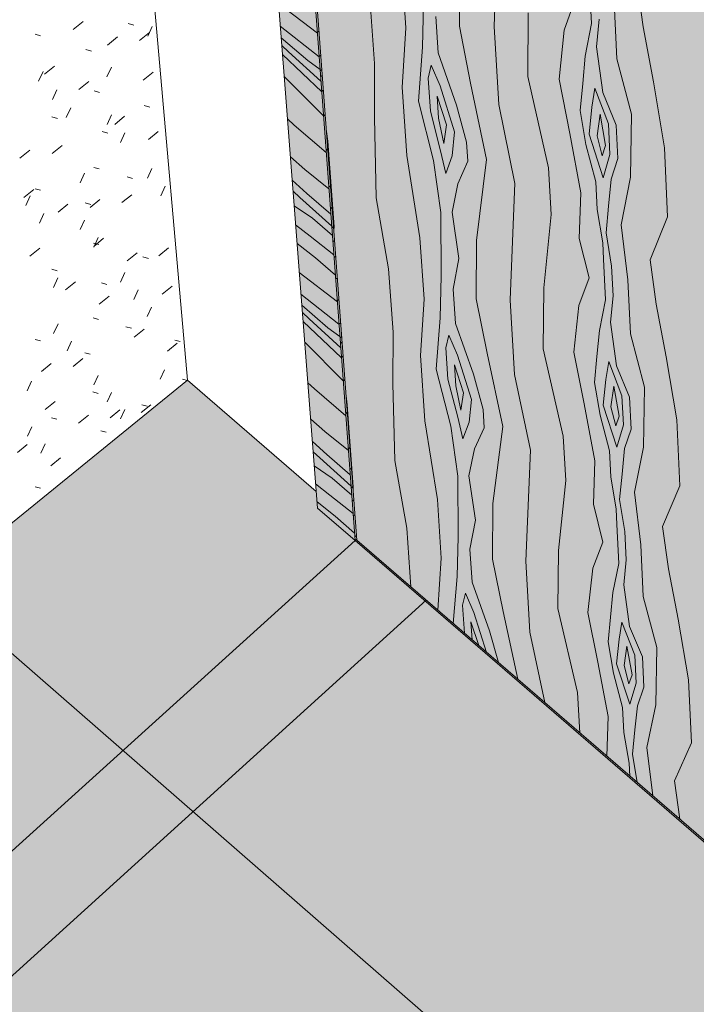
# Model space of a CAD drawing. Header units: centimetres. Extents: x 1151.07 to 1152.71, y 1902.53 to 1904.06.
# Tile 5 of 65: x 1151.37 to 1151.46, y 1903.4 to 1903.54. Entities that reach past the tile are written whole.
import ezdxf

# ---------------------------------------------------------------- set-up
doc = ezdxf.new("R2010")
doc.units = ezdxf.units.CM
for name, color, linetype, lineweight in [('_Przerywana-1', 254, 'Continuous', 9), ('Drzwi', 7, 'Continuous', 9), ('Drzwi-1', 250, 'Continuous', 9), ('Drzwi-3', 254, 'Continuous', 9), ('Stropy', 7, 'Continuous', 9), ('Wzór powierzchni', 7, 'Continuous', 9), ('Wzór powierzchni-1', 250, 'Continuous', 9), ('Wzór powierzchni-4', 10, 'Continuous', 9), ('Ściany', 7, 'Continuous', 9)]:
    doc.layers.add(name, color=color, linetype=linetype, lineweight=lineweight)
doc.layers.add('Drzwi-2', color=7, linetype='Continuous', lineweight=9, true_color=0xebd9b4)
doc.layers.add('Wzór powierzchni-3', color=7, linetype='Continuous', lineweight=9, true_color=0xf1ebe7)

# ---------------------------------------------------------------- blocks, each defined once
blk = doc.blocks.new('FP_9-Aksono Kopia 1')
at = {"layer": 'Wzór powierzchni-3'}
h = blk.add_hatch(color=256, dxfattribs=at)
h.paths.add_polyline_path([(1151.97361, 1902.76701), (1152.04515, 1902.84539), (1152.04215, 1902.84628), (1152.03921, 1902.84773), (1152.03622, 1902.84948), (1152.03116, 1902.85391), (1152.02726, 1902.8593), (1152.02475, 1902.86534), (1152.02426, 1902.86816), (1152.02377, 1902.87168), (1152.02437, 1902.87794), (1152.02652, 1902.88376), (1152.03022, 1902.88894), (1152.03112, 1902.88969), (1152.03504, 1902.8929), (1152.03565, 1902.89324), (1152.05034, 1902.90488), (1152.04706, 1902.9102), (1152.04621, 1902.91189), (1152.04547, 1902.91401), (1152.04485, 1902.91599), (1152.04382, 1902.91907), (1152.04335, 1902.92337), (1152.04325, 1902.9242), (1152.04317, 1902.92537), (1152.02053, 1902.94493), (1152.01932, 1902.94363), (1152.01312, 1902.94899), (1152.01375, 1902.95037), (1152.01291, 1902.94947), (1151.9185, 1903.0311), (1151.91872, 1903.03173), (1151.91811, 1903.0311), (1151.91208, 1903.03632), (1151.91267, 1903.03812), (1151.4963, 1903.39787), (1151.49508, 1903.39674), (1151.48968, 1903.4014), (1151.48966, 1903.40215), (1151.4894, 1903.40192), (1151.41416, 1903.46694), (1151.41415, 1903.46709), (1151.41392, 1903.46688), (1151.40865, 1903.47144), (1151.40847, 1903.47376), (1151.39036, 1903.4894), (1151.361, 1903.46555), (1151.36471, 1903.4312), (1151.30306, 1903.38079), (1151.30251, 1903.37854), (1151.40201, 1903.28996), (1151.40579, 1903.29202), (1151.41436, 1903.29511), (1151.42334, 1903.29688), (1151.43249, 1903.29729), (1151.44156, 1903.29632), (1151.45033, 1903.29401), (1151.45855, 1903.29041), (1151.466, 1903.28561), (1151.47248, 1903.27975), (1151.47782, 1903.27297), (1151.48186, 1903.26546), (1151.48449, 1903.25742), (1151.48564, 1903.24906), (1151.48569, 1903.24774), (1151.48527, 1903.2391), (1151.48339, 1903.23088), (1151.48003, 1903.22298), (1151.47902, 1903.2214), (1151.49572, 1903.20653), (1151.5297, 1903.22606), (1151.5323, 1903.22709), (1151.53564, 1903.22731), (1151.53826, 1903.22667), (1151.53968, 1903.22609), (1151.5417, 1903.22681), (1151.54434, 1903.22686), (1151.54649, 1903.22621), (1151.548, 1903.22535), (1151.54953, 1903.22393), (1151.55095, 1903.22219), (1151.58316, 1903.1745), (1151.58637, 1903.17634), (1151.58753, 1903.17695), (1151.58918, 1903.17731), (1151.59125, 1903.17732), (1151.59373, 1903.17657), (1151.59449, 1903.17621), (1151.59604, 1903.17514), (1151.59757, 1903.17363), (1151.59915, 1903.17155), (1151.60015, 1903.16991), (1151.6008, 1903.16868), (1151.60142, 1903.16735), (1151.60193, 1903.16594), (1151.60239, 1903.16388), (1151.60247, 1903.16234), (1151.60248, 1903.16193), (1151.60217, 1903.16021), (1151.60126, 1903.15801), (1151.58909, 1903.13839), (1151.588, 1903.13691), (1151.58641, 1903.13567), (1151.58181, 1903.13296), (1151.58255, 1903.13215), (1151.5828, 1903.1315), (1151.58284, 1903.13129), (1151.5828, 1903.13086), (1151.58264, 1903.13044), (1151.58236, 1903.13008), (1151.582, 1903.12972), (1151.60389, 1903.11023), (1151.68987, 1903.19478), (1151.7534, 1903.13959), (1151.73679, 1903.04583), (1151.69418, 1903.00266), (1151.94385, 1902.77949), (1151.95096, 1902.78722), (1151.9684, 1902.77167)])
h.paths.add_polyline_path([(1152.04617, 1902.84652), (1152.06478, 1902.89058), (1152.06441, 1902.89085), (1152.05936, 1902.89355), (1152.05327, 1902.89522), (1152.04706, 1902.89546), (1152.04099, 1902.89423), (1152.03636, 1902.89203), (1152.03098, 1902.88771), (1152.02772, 1902.88306), (1152.0257, 1902.87757), (1152.02513, 1902.87162), (1152.02606, 1902.8656), (1152.02845, 1902.85987), (1152.03215, 1902.85484), (1152.03311, 1902.85391), (1152.03696, 1902.85063), (1152.0377, 1902.85015), (1152.04259, 1902.8475), (1152.04611, 1902.84653)])
h.paths.add_polyline_path([(1152.04894, 1902.84949), (1152.07492, 1902.87793), (1152.07349, 1902.88131), (1152.06977, 1902.88629), (1152.06881, 1902.88722), (1152.06596, 1902.88969), (1152.05095, 1902.85423)])
h.paths.add_polyline_path([(1152.07686, 1902.88005), (1152.08514, 1902.88911), (1152.08496, 1902.88926), (1152.08136, 1902.88914), (1152.08032, 1902.8891), (1152.0779, 1902.88909), (1152.07774, 1902.88767)])
h.paths.add_polyline_path([(1152.07547, 1902.88006), (1152.07652, 1902.8894), (1152.07521, 1902.88964), (1152.07331, 1902.89), (1152.07301, 1902.89), (1152.07274, 1902.89013), (1152.07255, 1902.89023), (1152.07042, 1902.89072), (1152.06701, 1902.89217), (1152.06649, 1902.89092), (1152.07076, 1902.88722), (1152.07292, 1902.88445), (1152.07467, 1902.88187), (1152.07546, 1902.88009)])
h.paths.add_polyline_path([(1152.07846, 1902.89052), (1152.08333, 1902.89067), (1152.07856, 1902.8948), (1152.07808, 1902.8906)])
h.paths.add_polyline_path([(1152.0767, 1902.89087), (1152.07727, 1902.89591), (1152.07436, 1902.89842), (1152.07395, 1902.89141), (1152.07614, 1902.89098)])
h.paths.add_polyline_path([(1152.0725, 1902.8917), (1152.07296, 1902.89964), (1152.07092, 1902.90139), (1152.06754, 1902.89342), (1152.07076, 1902.89204), (1152.07246, 1902.89171)])
h.paths.add_polyline_path([(1152.06531, 1902.89182), (1152.06565, 1902.89269), (1152.06441, 1902.8932), (1152.06264, 1902.8941), (1152.05608, 1902.89869), (1152.05464, 1902.9001), (1152.05274, 1902.90225), (1152.05127, 1902.90382), (1152.04082, 1902.89556), (1152.04706, 1902.89676), (1152.05143, 1902.89671), (1152.05339, 1902.89651), (1152.05988, 1902.89471), (1152.06522, 1902.89186)])
h.paths.add_polyline_path([(1152.06622, 1902.89398), (1152.06977, 1902.90239), (1152.06007, 1902.91077), (1152.05236, 1902.90464), (1152.057, 1902.89969), (1152.06349, 1902.89515), (1152.06486, 1902.89456)])
h.paths.add_polyline_path([(1152.05143, 1902.90575), (1152.05897, 1902.91172), (1152.04477, 1902.92399), (1152.04531, 1902.91902), (1152.04773, 1902.91189), (1152.05133, 1902.90591)])
blk = doc.blocks.new('FP_11-Aksono Kopia 1')
at = {"layer": 'Drzwi-2'}
blk.add_hatch(color=256, dxfattribs=at).paths.add_polyline_path([(1151.49508, 1903.39674), (1151.49178, 1903.53415), (1151.39763, 1903.61378), (1151.40865, 1903.47144), (1151.41392, 1903.46688), (1151.40368, 1903.6048), (1151.486, 1903.53512), (1151.48787, 1903.4673), (1151.48827, 1903.46688), (1151.48919, 1903.46523), (1151.48919, 1903.46428), (1151.48844, 1903.46368), (1151.48822, 1903.46361), (1151.48797, 1903.4636), (1151.488, 1903.46241), (1151.48844, 1903.46191), (1151.48931, 1903.46042), (1151.48931, 1903.4594), (1151.48855, 1903.45879), (1151.48848, 1903.45875), (1151.4881, 1903.45874), (1151.48968, 1903.4014), (1151.49484, 1903.39694)])
blk = doc.blocks.new('FP_12-Aksono Kopia 1')
at = {"layer": 'Drzwi-2'}
blk.add_hatch(color=256, dxfattribs=at).paths.add_polyline_path([(1151.41392, 1903.46688), (1151.41415, 1903.46709), (1151.40398, 1903.60435), (1151.40409, 1903.60445), (1151.40368, 1903.6048), (1151.4139, 1903.46717)])
blk = doc.blocks.new('FP_13-Aksono Kopia 1')
at = {"layer": 'Drzwi-2'}
blk.add_hatch(color=256, dxfattribs=at).paths.add_polyline_path([(1151.49178, 1903.53415), (1151.49311, 1903.53536), (1151.39897, 1903.61496), (1151.39763, 1903.61378), (1151.46773, 1903.55449)])
blk = doc.blocks.new('FP_14-Aksono Kopia 1')
at = {"layer": 'Drzwi-2'}
h = blk.add_hatch(color=256, dxfattribs=at)
h.paths.add_polyline_path([(1151.48391, 1903.45973), (1151.48386, 1903.4597), (1151.48388, 1903.45975)])
h.paths.add_polyline_path([(1151.4894, 1903.40192), (1151.48783, 1903.45879), (1151.4875, 1903.45891), (1151.48671, 1903.45937), (1151.48646, 1903.45958), (1151.48618, 1903.45947), (1151.48584, 1903.45927), (1151.48434, 1903.45806), (1151.48436, 1903.45925), (1151.48435, 1903.45929), (1151.48371, 1903.45989), (1151.48344, 1903.46006), (1151.48472, 1903.4614), (1151.48414, 1903.46237), (1151.48404, 1903.46255), (1151.48272, 1903.46135), (1151.46997, 1903.47231), (1151.46994, 1903.47239), (1151.47005, 1903.47279), (1151.47035, 1903.47329), (1151.47078, 1903.47376), (1151.47122, 1903.47408), (1151.47155, 1903.47415), (1151.47202, 1903.47376), (1151.48272, 1903.46468), (1151.48452, 1903.4664), (1151.48404, 1903.46717), (1151.48382, 1903.46772), (1151.48377, 1903.46831), (1151.48381, 1903.46861), (1151.4841, 1903.46899), (1151.48447, 1903.46933), (1151.48542, 1903.46933), (1151.48688, 1903.46835), (1151.48758, 1903.46766), (1151.48572, 1903.53517), (1151.40398, 1903.60435), (1151.41416, 1903.46694), (1151.46495, 1903.42305)])
h.paths.add_polyline_path([(1151.48433, 1903.45806), (1151.48388, 1903.45839), (1151.48345, 1903.45882), (1151.48348, 1903.45992), (1151.48391, 1903.4596), (1151.4843, 1903.45921), (1151.48433, 1903.45827)])
h.paths.add_polyline_path([(1151.48772, 1903.4627), (1151.48765, 1903.46368), (1151.48681, 1903.46408), (1151.48629, 1903.46446), (1151.4862, 1903.46453), (1151.48588, 1903.46423), (1151.48705, 1903.46342), (1151.48766, 1903.46277)])
blk = doc.blocks.new('FP_16-Aksono Kopia 1')
at = {"layer": 'Drzwi-2'}
blk.add_hatch(color=256, dxfattribs=at).paths.add_polyline_path([(1151.48572, 1903.53517), (1151.48583, 1903.53527), (1151.40409, 1903.60445), (1151.40398, 1903.60435), (1151.485, 1903.53578)])
blk = doc.blocks.new('FP_18-Aksono Kopia 1')
at = {"layer": 'Wzór powierzchni-4'}
for p, q in [((1151.3743, 1903.53869), (1151.37572, 1903.53983)), ((1151.38281, 1903.53931), (1151.38203, 1903.53955)), ((1151.38364, 1903.53714), (1151.38504, 1903.53828)), ((1151.38542, 1903.53911), (1151.38479, 1903.53774)), ((1151.36974, 1903.53778), (1151.36895, 1903.53801)), ((1151.37911, 1903.53651), (1151.38052, 1903.53765)), ((1151.37687, 1903.53564), (1151.37609, 1903.53587)), ((1151.37008, 1903.5328), (1151.36945, 1903.53142)), ((1151.37028, 1903.53242), (1151.3717, 1903.53356)), ((1151.37969, 1903.53339), (1151.37906, 1903.53203)), ((1151.38414, 1903.53156), (1151.38554, 1903.53269)), ((1151.3751, 1903.53027), (1151.37651, 1903.5314)), ((1151.37202, 1903.53023), (1151.3714, 1903.52886)), ((1151.37803, 1903.52985), (1151.37725, 1903.53008)), ((1151.37396, 1903.52768), (1151.37333, 1903.52631)), ((1151.38506, 1903.52778), (1151.38429, 1903.528)), ((1151.37211, 1903.52618), (1151.37132, 1903.52641)), ((1151.37969, 1903.52672), (1151.37907, 1903.52536)), ((1151.38014, 1903.52536), (1151.38154, 1903.52649)), ((1151.37918, 1903.52412), (1151.3784, 1903.52434)), ((1151.38488, 1903.52325), (1151.38627, 1903.52438)), ((1151.38159, 1903.52419), (1151.38097, 1903.52283)), ((1151.36683, 1903.5206), (1151.36824, 1903.52174)), ((1151.37137, 1903.52127), (1151.37278, 1903.5224)), ((1151.37798, 1903.51909), (1151.3772, 1903.51932)), ((1151.38537, 1903.51917), (1151.38474, 1903.51782)), ((1151.3759, 1903.5185), (1151.37527, 1903.51715)), ((1151.38265, 1903.51775), (1151.38188, 1903.51797)), ((1151.36738, 1903.51507), (1151.36879, 1903.5162)), ((1151.36973, 1903.51609), (1151.36895, 1903.51631)), ((1151.38724, 1903.51668), (1151.38662, 1903.51534)), ((1151.36827, 1903.51532), (1151.36764, 1903.51397)), ((1151.37668, 1903.51368), (1151.37807, 1903.51481)), ((1151.38116, 1903.51436), (1151.38255, 1903.51548)), ((1151.37218, 1903.513), (1151.37358, 1903.51413)), ((1151.37678, 1903.51409), (1151.37601, 1903.51431)), ((1151.3702, 1903.51282), (1151.36958, 1903.51147)), ((1151.37591, 1903.51192), (1151.37529, 1903.51058)), ((1151.37781, 1903.50945), (1151.37719, 1903.50811)), ((1151.3772, 1903.50822), (1151.37859, 1903.50935)), ((1151.36821, 1903.50684), (1151.36961, 1903.50797)), ((1151.37792, 1903.50846), (1151.37716, 1903.50867)), ((1151.38634, 1903.50689), (1151.38772, 1903.50801)), ((1151.38191, 1903.5062), (1151.38329, 1903.50732)), ((1151.38487, 1903.50652), (1151.38411, 1903.50673)), ((1151.37207, 1903.5048), (1151.3713, 1903.50501)), ((1151.37215, 1903.50379), (1151.37153, 1903.50246)), ((1151.38158, 1903.50453), (1151.38096, 1903.5032)), ((1151.37325, 1903.5021), (1151.37464, 1903.50323)), ((1151.37906, 1903.50287), (1151.37829, 1903.50308)), ((1151.38345, 1903.50209), (1151.38283, 1903.50076)), ((1151.38682, 1903.50151), (1151.3882, 1903.50262)), ((1151.37797, 1903.50011), (1151.37935, 1903.50123)), ((1151.38532, 1903.49966), (1151.3847, 1903.49834)), ((1151.37787, 1903.49795), (1151.37711, 1903.49816)), ((1151.37218, 1903.49731), (1151.37156, 1903.49598)), ((1151.38249, 1903.4967), (1151.38173, 1903.4969)), ((1151.3829, 1903.49545), (1151.38427, 1903.49657)), ((1151.36972, 1903.49492), (1151.36895, 1903.49513)), ((1151.37408, 1903.49488), (1151.37346, 1903.49356)), ((1151.38754, 1903.4935), (1151.38891, 1903.49461)), ((1151.38935, 1903.49483), (1151.3886, 1903.49503)), ((1151.3743, 1903.49135), (1151.37568, 1903.49247)), ((1151.37669, 1903.49305), (1151.37593, 1903.49326)), ((1151.36984, 1903.49063), (1151.37123, 1903.49175)), ((1151.37784, 1903.49007), (1151.37723, 1903.48875)), ((1151.38714, 1903.49086), (1151.38653, 1903.48955)), ((1151.36845, 1903.48926), (1151.36783, 1903.48794)), ((1151.39035, 1903.48939), (1151.38968, 1903.48957)), ((1151.37782, 1903.48756), (1151.37706, 1903.48776)), ((1151.37971, 1903.48768), (1151.3791, 1903.48636)), ((1151.37038, 1903.4853), (1151.37176, 1903.48642)), ((1151.38388, 1903.48485), (1151.38524, 1903.48596)), ((1151.38469, 1903.48575), (1151.38394, 1903.48595)), ((1151.37203, 1903.48392), (1151.37127, 1903.48411)), ((1151.37508, 1903.48339), (1151.37645, 1903.4845)), ((1151.37949, 1903.48412), (1151.38086, 1903.48523)), ((1151.38157, 1903.4853), (1151.38096, 1903.48399)), ((1151.36849, 1903.48287), (1151.36788, 1903.48155)), ((1151.37894, 1903.48212), (1151.37819, 1903.48231)), ((1151.36647, 1903.47926), (1151.36785, 1903.48038)), ((1151.37038, 1903.48049), (1151.36977, 1903.47918)), ((1151.37118, 1903.47737), (1151.37255, 1903.47849)), ((1151.36971, 1903.47424), (1151.36895, 1903.47443))]:
    blk.add_line(p, q, dxfattribs=at)
blk = doc.blocks.new('FP_35-Aksono Kopia 1')
at = {"layer": 'Wzór powierzchni'}
for p, q in [((1151.31929, 1903.3636), (1151.42392, 1903.45851)), ((1151.36224, 1903.45403), (1151.67556, 1903.18072))]:
    blk.add_line(p, q, dxfattribs=at)
blk = doc.blocks.new('FP_38-Aksono Kopia 1')
at = {"layer": 'Drzwi-3'}
for p, q in [((1151.40316, 1903.54235), (1151.40862, 1903.53819)), ((1151.4034, 1903.53918), (1151.40887, 1903.53487)), ((1151.40353, 1903.53754), (1151.40728, 1903.53433)), ((1151.40361, 1903.53645), (1151.40458, 1903.53557)), ((1151.40458, 1903.53557), (1151.40913, 1903.53141)), ((1151.40371, 1903.53517), (1151.40924, 1903.52994)), ((1151.40728, 1903.53433), (1151.40901, 1903.53306)), ((1151.40395, 1903.5321), (1151.40949, 1903.52656)), ((1151.40441, 1903.52614), (1151.40537, 1903.52526)), ((1151.40537, 1903.52526), (1151.40987, 1903.52141)), ((1151.40483, 1903.52079), (1151.40688, 1903.51902)), ((1151.40688, 1903.51902), (1151.41025, 1903.51632)), ((1151.40508, 1903.51752), (1151.40714, 1903.51564)), ((1151.40615, 1903.51509), (1151.4052, 1903.51596)), ((1151.40615, 1903.51509), (1151.41064, 1903.51107)), ((1151.40714, 1903.51564), (1151.41051, 1903.51275)), ((1151.40536, 1903.5139), (1151.40792, 1903.51217)), ((1151.40792, 1903.51217), (1151.41074, 1903.50975)), ((1151.40556, 1903.51125), (1151.4076, 1903.50966)), ((1151.4076, 1903.50966), (1151.41094, 1903.50703)), ((1151.40577, 1903.50861), (1151.40834, 1903.50659)), ((1151.40834, 1903.50659), (1151.41115, 1903.50418)), ((1151.40608, 1903.50454), (1151.41143, 1903.50043)), ((1151.40632, 1903.50151), (1151.41166, 1903.49727)), ((1151.40644, 1903.49995), (1151.41011, 1903.49679)), ((1151.40652, 1903.49891), (1151.40746, 1903.49804)), ((1151.40746, 1903.49804), (1151.41191, 1903.49396)), ((1151.40661, 1903.49768), (1151.41201, 1903.49255)), ((1151.41011, 1903.49679), (1151.41179, 1903.49554)), ((1151.40684, 1903.49475), (1151.41225, 1903.48933)), ((1151.40728, 1903.48906), (1151.40822, 1903.4882)), ((1151.40822, 1903.4882), (1151.41262, 1903.48441)), ((1151.40768, 1903.48395), (1151.40969, 1903.48221)), ((1151.40969, 1903.48221), (1151.41298, 1903.47954)), ((1151.40792, 1903.48082), (1151.40994, 1903.47898)), ((1151.40897, 1903.47848), (1151.40803, 1903.47933)), ((1151.40994, 1903.47898), (1151.41323, 1903.47613)), ((1151.40819, 1903.47736), (1151.41069, 1903.47565)), ((1151.40897, 1903.47848), (1151.41335, 1903.47453)), ((1151.40838, 1903.47483), (1151.41037, 1903.47327)), ((1151.41069, 1903.47565), (1151.41345, 1903.47327)), ((1151.41037, 1903.47327), (1151.41364, 1903.47067)), ((1151.40858, 1903.4723), (1151.4111, 1903.47031)), ((1151.4111, 1903.47031), (1151.41384, 1903.46794))]:
    blk.add_line(p, q, dxfattribs=at)
blk = doc.blocks.new('FP_39-Aksono Kopia 1')
at = {"layer": 'Drzwi-3'}
for p, q in [((1151.40395, 1903.60112), (1151.4042, 1903.60135)), ((1151.40437, 1903.59543), (1151.40462, 1903.59564)), ((1151.40462, 1903.5921), (1151.40487, 1903.59232)), ((1151.40484, 1903.58911), (1151.40509, 1903.58934)), ((1151.405, 1903.587), (1151.40525, 1903.5872)), ((1151.40518, 1903.58456), (1151.40543, 1903.58476)), ((1151.40543, 1903.58123), (1151.40568, 1903.58144)), ((1151.40568, 1903.57789), (1151.40593, 1903.57809)), ((1151.40594, 1903.57429), (1151.40619, 1903.57447)), ((1151.4061, 1903.5722), (1151.40635, 1903.57239)), ((1151.40616, 1903.57132), (1151.40641, 1903.57155)), ((1151.40633, 1903.56913), (1151.40657, 1903.56938)), ((1151.40659, 1903.56552), (1151.40684, 1903.56575)), ((1151.40697, 1903.56047), (1151.40721, 1903.56069)), ((1151.40737, 1903.55504), (1151.40762, 1903.55526)), ((1151.40761, 1903.55187), (1151.40785, 1903.55209)), ((1151.40782, 1903.54902), (1151.40806, 1903.54925)), ((1151.40797, 1903.54701), (1151.40821, 1903.5472)), ((1151.40814, 1903.54468), (1151.40839, 1903.54488)), ((1151.40838, 1903.54151), (1151.40862, 1903.54171)), ((1151.40862, 1903.53832), (1151.40886, 1903.53852)), ((1151.40887, 1903.53489), (1151.40911, 1903.53507)), ((1151.40902, 1903.53289), (1151.40926, 1903.53308)), ((1151.40908, 1903.53206), (1151.40932, 1903.53228)), ((1151.40924, 1903.52996), (1151.40947, 1903.53021)), ((1151.40949, 1903.52651), (1151.40973, 1903.52675)), ((1151.40985, 1903.5217), (1151.41009, 1903.52192)), ((1151.41023, 1903.51652), (1151.41047, 1903.51673)), ((1151.41046, 1903.5135), (1151.4107, 1903.51371)), ((1151.41066, 1903.51078), (1151.4109, 1903.511)), ((1151.4108, 1903.50885), (1151.41104, 1903.50904)), ((1151.41097, 1903.50663), (1151.41121, 1903.50682)), ((1151.41119, 1903.5036), (1151.41143, 1903.50381)), ((1151.41142, 1903.50055), (1151.41166, 1903.50075)), ((1151.41166, 1903.49728), (1151.4119, 1903.49746)), ((1151.41181, 1903.49537), (1151.41204, 1903.49556)), ((1151.41186, 1903.49458), (1151.4121, 1903.4948)), ((1151.41201, 1903.49258), (1151.41225, 1903.49282)), ((1151.41226, 1903.48928), (1151.41249, 1903.48951)), ((1151.4126, 1903.48469), (1151.41283, 1903.4849)), ((1151.41297, 1903.47974), (1151.4132, 1903.47994)), ((1151.41318, 1903.47685), (1151.41341, 1903.47706)), ((1151.41337, 1903.47425), (1151.41361, 1903.47447)), ((1151.41351, 1903.47241), (1151.41374, 1903.4726)), ((1151.41367, 1903.47029), (1151.4139, 1903.47048)), ((1151.41388, 1903.46739), (1151.41412, 1903.46759))]:
    blk.add_line(p, q, dxfattribs=at)
blk = doc.blocks.new('FP_40-Aksono Kopia 1')
at = {"layer": 'Drzwi-3'}
for p, q in [((1151.40283, 1903.61169), (1151.39875, 1903.61477)), ((1151.42249, 1903.59457), (1151.41553, 1903.60096)), ((1151.4319, 1903.58561), (1151.42249, 1903.59457)), ((1151.4319, 1903.58561), (1151.43662, 1903.5808)), ((1151.43837, 1903.58115), (1151.43691, 1903.58288)), ((1151.44545, 1903.57516), (1151.43837, 1903.58115)), ((1151.44749, 1903.57393), (1151.44545, 1903.57516)), ((1151.45609, 1903.56616), (1151.44864, 1903.57063)), ((1151.46165, 1903.56196), (1151.45609, 1903.56616)), ((1151.48164, 1903.54455), (1151.47456, 1903.55104)), ((1151.49121, 1903.53544), (1151.48164, 1903.54455)), ((1151.49121, 1903.53544), (1151.49215, 1903.53449))]:
    blk.add_line(p, q, dxfattribs=at)
blk = doc.blocks.new('FP_41-Aksono Kopia 1')
at = {"layer": 'Drzwi-3'}
for p, q in [((1151.43345, 1903.53913), (1151.43408, 1903.55636)), ((1151.42107, 1903.53891), (1151.42047, 1903.54793)), ((1151.42857, 1903.53917), (1151.42858, 1903.54775)), ((1151.44714, 1903.53952), (1151.44683, 1903.5455)), ((1151.45439, 1903.53908), (1151.45353, 1903.54559)), ((1151.41663, 1903.53393), (1151.41598, 1903.54326)), ((1151.42339, 1903.5362), (1151.42352, 1903.54236)), ((1151.44332, 1903.5386), (1151.44476, 1903.54268)), ((1151.45071, 1903.53458), (1151.45032, 1903.54254)), ((1151.43821, 1903.53207), (1151.43825, 1903.54103)), ((1151.42558, 1903.53543), (1151.42525, 1903.54051)), ((1151.44627, 1903.53496), (1151.44714, 1903.53952)), ((1151.44786, 1903.53625), (1151.44822, 1903.54013)), ((1151.42056, 1903.53056), (1151.42107, 1903.53891)), ((1151.43014, 1903.53117), (1151.42857, 1903.53917)), ((1151.4341, 1903.52816), (1151.43345, 1903.53911)), ((1151.44259, 1903.53169), (1151.44332, 1903.5386)), ((1151.45587, 1903.53133), (1151.45439, 1903.53908)), ((1151.42339, 1903.5362), (1151.42282, 1903.52864)), ((1151.42819, 1903.52806), (1151.42558, 1903.53543)), ((1151.44873, 1903.52984), (1151.44786, 1903.53625)), ((1151.41663, 1903.52633), (1151.41663, 1903.53393)), ((1151.44592, 1903.53111), (1151.44627, 1903.53496)), ((1151.45275, 1903.5268), (1151.45071, 1903.53458)), ((1151.42421, 1903.53183), (1151.42462, 1903.53368)), ((1151.42462, 1903.53368), (1151.42588, 1903.53077)), ((1151.42451, 1903.5272), (1151.42421, 1903.53183)), ((1151.43241, 1903.52044), (1151.43014, 1903.53117)), ((1151.44109, 1903.51924), (1151.43821, 1903.53207)), ((1151.4441, 1903.52407), (1151.44259, 1903.53169)), ((1151.4574, 1903.52208), (1151.45587, 1903.53133)), ((1151.42121, 1903.52097), (1151.42056, 1903.53057)), ((1151.42588, 1903.53077), (1151.42789, 1903.5243)), ((1151.44557, 1903.52729), (1151.44592, 1903.53111)), ((1151.4476, 1903.53043), (1151.44719, 1903.52778)), ((1151.44951, 1903.52543), (1151.4476, 1903.53043)), ((1151.45062, 1903.52523), (1151.44873, 1903.52984)), ((1151.42496, 1903.52029), (1151.42282, 1903.52864)), ((1151.42563, 1903.52623), (1151.42544, 1903.52932)), ((1151.42544, 1903.52932), (1151.42676, 1903.52527)), ((1151.42593, 1903.52162), (1151.42451, 1903.5272)), ((1151.42958, 1903.52286), (1151.42819, 1903.52806)), ((1151.43636, 1903.51706), (1151.4341, 1903.52816)), ((1151.44636, 1903.52251), (1151.44557, 1903.52729)), ((1151.44719, 1903.52778), (1151.44683, 1903.52397)), ((1151.4169, 1903.51503), (1151.41663, 1903.52633)), ((1151.4264, 1903.52268), (1151.42563, 1903.52623)), ((1151.44794, 1903.52377), (1151.44834, 1903.5268)), ((1151.44834, 1903.5268), (1151.44911, 1903.5224)), ((1151.45262, 1903.51792), (1151.45275, 1903.5268)), ((1151.41007, 1903.52301), (1151.40991, 1903.52436)), ((1151.4264, 1903.52267), (1151.42676, 1903.52527)), ((1151.42757, 1903.52095), (1151.42789, 1903.5243)), ((1151.44972, 1903.52114), (1151.44951, 1903.52543)), ((1151.45085, 1903.52055), (1151.45062, 1903.52523)), ((1151.41096, 1903.51096), (1151.41007, 1903.52301)), ((1151.42975, 1903.52017), (1151.42958, 1903.52286)), ((1151.44563, 1903.51574), (1151.4441, 1903.52407)), ((1151.44683, 1903.52397), (1151.44879, 1903.51784)), ((1151.44863, 1903.52095), (1151.44794, 1903.52377)), ((1151.42667, 1903.51847), (1151.42593, 1903.52162)), ((1151.44773, 1903.51727), (1151.44636, 1903.52251)), ((1151.44911, 1903.5224), (1151.44863, 1903.52095)), ((1151.45784, 1903.51235), (1151.4574, 1903.52208)), ((1151.42304, 1903.50941), (1151.42121, 1903.52097)), ((1151.42596, 1903.51296), (1151.42496, 1903.52029)), ((1151.42667, 1903.51847), (1151.42757, 1903.52095)), ((1151.42835, 1903.51702), (1151.42975, 1903.52017)), ((1151.43097, 1903.50903), (1151.43241, 1903.52044)), ((1151.44879, 1903.51784), (1151.44972, 1903.52114)), ((1151.44989, 1903.51764), (1151.45085, 1903.52055)), ((1151.44146, 1903.51271), (1151.44109, 1903.51924)), ((1151.44954, 1903.51388), (1151.44989, 1903.51764)), ((1151.4513, 1903.51126), (1151.45263, 1903.51792)), ((1151.42754, 1903.51304), (1151.42835, 1903.51702)), ((1151.43573, 1903.50069), (1151.43636, 1903.51708)), ((1151.44792, 1903.51341), (1151.44773, 1903.51727)), ((1151.41863, 1903.50507), (1151.4169, 1903.51503)), ((1151.44542, 1903.50932), (1151.44563, 1903.51574)), ((1151.44871, 1903.5087), (1151.44792, 1903.51341)), ((1151.44918, 1903.51013), (1151.44954, 1903.51388)), ((1151.42602, 1903.50402), (1151.42596, 1903.51296)), ((1151.42849, 1903.50652), (1151.42754, 1903.51304)), ((1151.44042, 1903.50237), (1151.44146, 1903.51271)), ((1151.45537, 1903.50632), (1151.45784, 1903.51235)), ((1151.41093, 1903.51055), (1151.41096, 1903.51096)), ((1151.45223, 1903.5035), (1151.4513, 1903.51126)), ((1151.42361, 1903.5008), (1151.42304, 1903.50941)), ((1151.43095, 1903.50085), (1151.43097, 1903.50903)), ((1151.44679, 1903.50378), (1151.44542, 1903.50932)), ((1151.44996, 1903.50544), (1151.44918, 1903.51013)), ((1151.44882, 1903.50641), (1151.44871, 1903.5087)), ((1151.42771, 1903.50222), (1151.42849, 1903.50652)), ((1151.44912, 1903.50071), (1151.44882, 1903.50641)), ((1151.45621, 1903.5001), (1151.45537, 1903.50632)), ((1151.41925, 1903.49617), (1151.41863, 1903.50507)), ((1151.45017, 1903.50125), (1151.44996, 1903.50544)), ((1151.42588, 1903.49816), (1151.42602, 1903.50402)), ((1151.44538, 1903.49992), (1151.44679, 1903.50378)), ((1151.4526, 1903.49591), (1151.45223, 1903.5035)), ((1151.42802, 1903.49737), (1151.42771, 1903.50222)), ((1151.44037, 1903.49384), (1151.44042, 1903.50237)), ((1151.4231, 1903.49286), (1151.42361, 1903.5008)), ((1151.43248, 1903.49319), (1151.43095, 1903.50085)), ((1151.44826, 1903.49638), (1151.44912, 1903.50071)), ((1151.44981, 1903.49757), (1151.45017, 1903.50125)), ((1151.43634, 1903.49022), (1151.43572, 1903.50067)), ((1151.44466, 1903.49337), (1151.44538, 1903.49992)), ((1151.45764, 1903.49269), (1151.45621, 1903.5001)), ((1151.42588, 1903.49816), (1151.42531, 1903.49097)), ((1151.43056, 1903.49028), (1151.42802, 1903.49737)), ((1151.45066, 1903.49145), (1151.44981, 1903.49757)), ((1151.41924, 1903.48893), (1151.41925, 1903.49617)), ((1151.42667, 1903.49397), (1151.42708, 1903.49572)), ((1151.42708, 1903.49572), (1151.4283, 1903.49292)), ((1151.44791, 1903.49273), (1151.44826, 1903.49638)), ((1151.45459, 1903.48844), (1151.4526, 1903.49591)), ((1151.42696, 1903.48955), (1151.42667, 1903.49397)), ((1151.44318, 1903.48154), (1151.44037, 1903.49384)), ((1151.42372, 1903.4837), (1151.4231, 1903.49286)), ((1151.4283, 1903.49292), (1151.43027, 1903.4867)), ((1151.43468, 1903.48291), (1151.43248, 1903.49319)), ((1151.44612, 1903.48607), (1151.44466, 1903.49337)), ((1151.44756, 1903.4891), (1151.44791, 1903.49273)), ((1151.45913, 1903.48383), (1151.45764, 1903.49269)), ((1151.42806, 1903.4886), (1151.42787, 1903.49155)), ((1151.42787, 1903.49155), (1151.42916, 1903.48765)), ((1151.44956, 1903.49203), (1151.44915, 1903.48952)), ((1151.45141, 1903.48722), (1151.44956, 1903.49203)), ((1151.4525, 1903.48701), (1151.45066, 1903.49145)), ((1151.42739, 1903.48295), (1151.42531, 1903.49097)), ((1151.43192, 1903.48528), (1151.43056, 1903.49028)), ((1151.43855, 1903.47959), (1151.43634, 1903.49023)), ((1151.41949, 1903.47814), (1151.41924, 1903.48893)), ((1151.42834, 1903.4842), (1151.42696, 1903.48955)), ((1151.4288, 1903.48519), (1151.42806, 1903.4886)), ((1151.44834, 1903.48452), (1151.44756, 1903.4891)), ((1151.44915, 1903.48952), (1151.4488, 1903.4859)), ((1151.44988, 1903.48569), (1151.45027, 1903.48856)), ((1151.45027, 1903.48856), (1151.45102, 1903.48435)), ((1151.45445, 1903.47999), (1151.45459, 1903.48844)), ((1151.41281, 1903.48593), (1151.41266, 1903.48722)), ((1151.4288, 1903.48519), (1151.42916, 1903.48765)), ((1151.45162, 1903.48313), (1151.45141, 1903.48722)), ((1151.45272, 1903.48254), (1151.4525, 1903.48701)), ((1151.41367, 1903.47442), (1151.41281, 1903.48593)), ((1151.42995, 1903.48351), (1151.43026, 1903.48671)), ((1151.44761, 1903.47809), (1151.44612, 1903.48607)), ((1151.4488, 1903.4859), (1151.4507, 1903.48001)), ((1151.45055, 1903.48298), (1151.44988, 1903.48569)), ((1151.42906, 1903.48117), (1151.42834, 1903.4842)), ((1151.43208, 1903.48272), (1151.43192, 1903.48528)), ((1151.44966, 1903.4795), (1151.44834, 1903.48452)), ((1151.45102, 1903.48435), (1151.45055, 1903.48298)), ((1151.42549, 1903.47263), (1151.42372, 1903.4837)), ((1151.42836, 1903.47594), (1151.42739, 1903.48295)), ((1151.42906, 1903.48117), (1151.42995, 1903.48351)), ((1151.4307, 1903.47976), (1151.43208, 1903.48272)), ((1151.43326, 1903.47207), (1151.43468, 1903.48291)), ((1151.4507, 1903.48001), (1151.45162, 1903.48313)), ((1151.45955, 1903.47455), (1151.45913, 1903.48383)), ((1151.44352, 1903.47531), (1151.44318, 1903.48154)), ((1151.45178, 1903.4798), (1151.45272, 1903.48254)), ((1151.45316, 1903.47368), (1151.45445, 1903.47999)), ((1151.42991, 1903.47598), (1151.4307, 1903.47976)), ((1151.4379, 1903.46399), (1151.43855, 1903.4796)), ((1151.44985, 1903.47581), (1151.44966, 1903.4795)), ((1151.45143, 1903.47622), (1151.45178, 1903.4798)), ((1151.42117, 1903.46861), (1151.41949, 1903.47815)), ((1151.4474, 1903.47198), (1151.44761, 1903.47809)), ((1151.4284, 1903.46742), (1151.42836, 1903.47594)), ((1151.43082, 1903.46973), (1151.42991, 1903.47598)), ((1151.45061, 1903.47131), (1151.44985, 1903.47581)), ((1151.45108, 1903.47266), (1151.45143, 1903.47622)), ((1151.41364, 1903.47402), (1151.41367, 1903.47442)), ((1151.4425, 1903.46548), (1151.44352, 1903.47531)), ((1151.45713, 1903.46886), (1151.45955, 1903.47455)), ((1151.45405, 1903.46626), (1151.45316, 1903.47368)), ((1151.42604, 1903.46441), (1151.42549, 1903.47263)), ((1151.43323, 1903.46427), (1151.43326, 1903.47206)), ((1151.44873, 1903.46666), (1151.4474, 1903.47198)), ((1151.45183, 1903.46816), (1151.45108, 1903.47266)), ((1151.45072, 1903.46912), (1151.45061, 1903.47131)), ((1151.43005, 1903.46566), (1151.43082, 1903.46973)), ((1151.451, 1903.46367), (1151.45072, 1903.46912)), ((1151.45794, 1903.46292), (1151.45713, 1903.46886)), ((1151.42175, 1903.46039), (1151.42117, 1903.46861)), ((1151.45203, 1903.46417), (1151.45183, 1903.46816)), ((1151.42825, 1903.46183), (1151.4284, 1903.46742)), ((1151.44735, 1903.46302), (1151.44873, 1903.46666)), ((1151.45441, 1903.45901), (1151.45405, 1903.46626)), ((1151.43035, 1903.46102), (1151.43005, 1903.46566)), ((1151.44243, 1903.45735), (1151.4425, 1903.46548)), ((1151.42555, 1903.4571), (1151.42604, 1903.46441)), ((1151.43471, 1903.45692), (1151.43323, 1903.46427)), ((1151.43849, 1903.454), (1151.4379, 1903.46398)), ((1151.45016, 1903.45957), (1151.451, 1903.46367)), ((1151.45168, 1903.46067), (1151.45203, 1903.46417)), ((1151.44663, 1903.45679), (1151.44735, 1903.46302)), ((1151.45933, 1903.45581), (1151.45794, 1903.46292)), ((1151.42825, 1903.46183), (1151.4277, 1903.45524)), ((1151.43283, 1903.4542), (1151.43035, 1903.46102)), ((1151.4525, 1903.4548), (1151.45168, 1903.46067)), ((1151.42902, 1903.45782), (1151.42943, 1903.45947)), ((1151.42943, 1903.45947), (1151.43062, 1903.45677)), ((1151.44981, 1903.4561), (1151.45016, 1903.45957)), ((1151.42928, 1903.45388), (1151.42902, 1903.45782)), ((1151.45634, 1903.45184), (1151.45441, 1903.45901)), ((1151.43062, 1903.45677), (1151.43241, 1903.45117)), ((1151.43678, 1903.4474), (1151.43471, 1903.45692)), ((1151.44517, 1903.44555), (1151.44243, 1903.45735)), ((1151.44805, 1903.44979), (1151.44663, 1903.45679)), ((1151.43036, 1903.45295), (1151.4302, 1903.45547)), ((1151.4302, 1903.45547), (1151.43133, 1903.45211)), ((1151.44947, 1903.45264), (1151.44981, 1903.4561)), ((1151.45142, 1903.45539), (1151.45102, 1903.45301)), ((1151.45323, 1903.45076), (1151.45142, 1903.45539)), ((1151.46078, 1903.44733), (1151.45933, 1903.45581)), ((1151.43405, 1903.44975), (1151.43283, 1903.4542)), ((1151.44056, 1903.44413), (1151.43849, 1903.454)), ((1151.4543, 1903.45052), (1151.4525, 1903.4548)), ((1151.45022, 1903.44826), (1151.44947, 1903.45264)), ((1151.45102, 1903.45301), (1151.45067, 1903.44956)), ((1151.45173, 1903.44933), (1151.45212, 1903.45206)), ((1151.45212, 1903.45206), (1151.45285, 1903.44803)), ((1151.4562, 1903.44378), (1151.45634, 1903.45184)), ((1151.4495, 1903.44214), (1151.44805, 1903.44979)), ((1151.45067, 1903.44956), (1151.45253, 1903.4439)), ((1151.45343, 1903.44685), (1151.45323, 1903.45076)), ((1151.45451, 1903.44626), (1151.4543, 1903.45052)), ((1151.45151, 1903.44343), (1151.45022, 1903.44826)), ((1151.45239, 1903.44673), (1151.45173, 1903.44933)), ((1151.45285, 1903.44803), (1151.45239, 1903.44673)), ((1151.45253, 1903.4439), (1151.45343, 1903.44685)), ((1151.46118, 1903.43847), (1151.46078, 1903.44733)), ((1151.44548, 1903.43988), (1151.44517, 1903.44555)), ((1151.45359, 1903.44366), (1151.45451, 1903.44626)), ((1151.45169, 1903.43991), (1151.45151, 1903.44343)), ((1151.45324, 1903.44026), (1151.45359, 1903.44366)), ((1151.45492, 1903.43779), (1151.4562, 1903.44378)), ((1151.4493, 1903.43658), (1151.4495, 1903.44214)), ((1151.45243, 1903.43559), (1151.45169, 1903.43991)), ((1151.45289, 1903.43687), (1151.45324, 1903.44026)), ((1151.4588, 1903.4331), (1151.46118, 1903.43847)), ((1151.45576, 1903.431), (1151.45492, 1903.43779)), ((1151.45357, 1903.43289), (1151.45289, 1903.43687)), ((1151.45252, 1903.43379), (1151.45243, 1903.43559)), ((1151.45955, 1903.42772), (1151.4588, 1903.4331))]:
    blk.add_line(p, q, dxfattribs=at)

msp = doc.modelspace()

# ---------------------------------------------------------------- linework, layer by layer
at = {"layer": '_Przerywana-1'}
msp.add_line((1151.48968, 1903.4014), (1151.41392, 1903.46688), dxfattribs=at)
at = {"layer": 'Drzwi'}
for p, q in [((1151.39763, 1903.61378), (1151.40865, 1903.47144)), ((1151.41392, 1903.46688), (1151.40368, 1903.6048)), ((1151.40398, 1903.60435), (1151.41416, 1903.46694)), ((1151.40865, 1903.47144), (1151.41392, 1903.46688)), ((1151.41392, 1903.46688), (1151.3386, 1903.39874)), ((1151.41415, 1903.46709), (1151.41392, 1903.46688)), ((1151.41416, 1903.46694), (1151.4894, 1903.40192))]:
    msp.add_line(p, q, dxfattribs=at)
at = {"layer": 'Stropy'}
msp.add_line((1151.40846, 1903.47376), (1151.39036, 1903.4894), dxfattribs=at)
at = {"layer": 'Ściany'}
for p in [(1151.37571, 1903.65603), (1151.36152, 1903.46597)]:
    msp.add_line(p, (1151.39036, 1903.4894), dxfattribs=at)

# ---------------------------------------------------------------- block references
at = {"layer": 'Drzwi'}
for name in ['FP_40-Aksono Kopia 1', 'FP_38-Aksono Kopia 1', 'FP_41-Aksono Kopia 1', 'FP_39-Aksono Kopia 1']:
    msp.add_blockref(name, (0, 0), dxfattribs=at)
at = {"layer": 'Drzwi-1'}
for name in ['FP_13-Aksono Kopia 1', 'FP_11-Aksono Kopia 1', 'FP_12-Aksono Kopia 1', 'FP_16-Aksono Kopia 1', 'FP_14-Aksono Kopia 1']:
    msp.add_blockref(name, (0, 0), dxfattribs=at)
at = {"layer": 'Wzór powierzchni'}
for name in ['FP_18-Aksono Kopia 1', 'FP_35-Aksono Kopia 1']:
    msp.add_blockref(name, (0, 0), dxfattribs=at)
at = {"layer": 'Wzór powierzchni-1'}
msp.add_blockref('FP_9-Aksono Kopia 1', (0, 0), dxfattribs=at)

doc.saveas('drawing.dxf')
